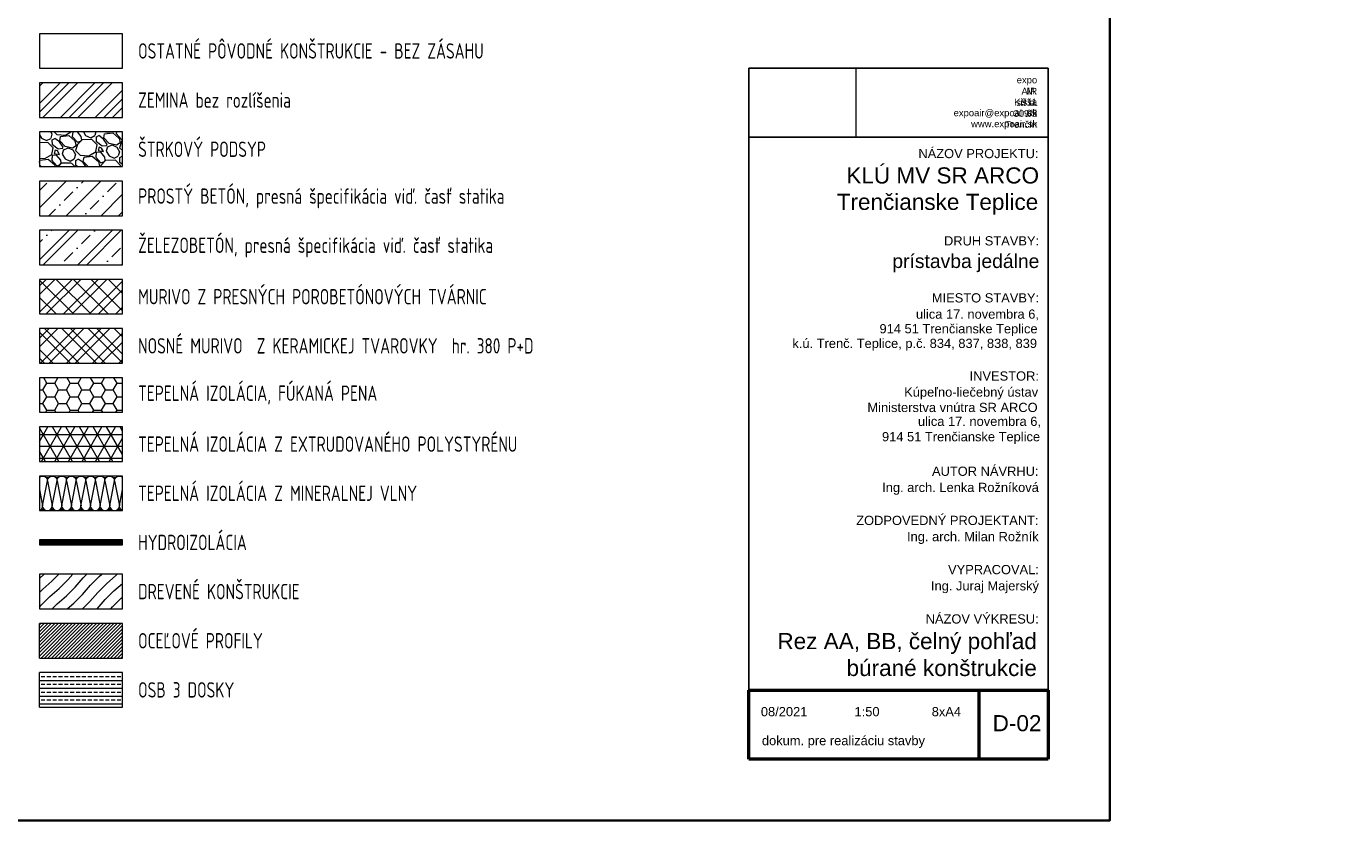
# Model space of a CAD drawing. Header units: inches. Extents: x -96941 to 10978768, y -673 to 1070890.
# Tile 14 of 256: x 31712 to 42451, y 42065 to 48529. Entities that reach past the tile are written whole.
import ezdxf

# ---------------------------------------------------------------- set-up
doc = ezdxf.new("R2010")
doc.units = ezdxf.units.IN
doc.linetypes.add('ACAD_ISO03W100', pattern=[30, 12, -18])
for name, color, linetype, lineweight in [('!_A_01_TENKÁ', 8, 'Continuous', 13), ('!_A_02_HRUBÁ', 255, 'Continuous', 35), ('!_A_13_HYDROIZOLÁCIA', 8, 'ACAD_ISO03W100', 9), ('!_A_23_ŠRAFY', 252, 'Continuous', 9), ('!_A_42_POPIS TABUĽKA', 7, 'Continuous', 13), ('G-ANNO-TTLB', 6, 'Continuous', 9), ('G-ANNO-TTLB-MEDM', 33, 'Continuous', 25), ('G-ANNO-TTLB-WIDE', 214, 'Continuous', 50)]:
    doc.layers.add(name, color=color, linetype=linetype, lineweight=lineweight)
doc.styles.add('Arial', font='arial.ttf')
doc.styles.add('Arial_1', font='arial.ttf', dxfattribs={"height": 180})
doc.styles.add('Arial_2', font='arial.ttf', dxfattribs={"height": 200})
doc.styles.add('Arial_3', font='arial.ttf', dxfattribs={"height": 350})
doc.styles.add('Iso CP', font='isocp.shx', dxfattribs={"width": 0.8})
picture_1 = doc.add_image_def('image1.png', size_in_pixel=(960, 620))

# ---------------------------------------------------------------- blocks, each defined once
blk = doc.blocks.new('rámik')
at = {"layer": '!_A_02_HRUBÁ'}
blk.add_lwpolyline([(-36750, 21000), (0, 21000), (0, 0), (-36750, 0)], close=True, dxfattribs=at)

msp = doc.modelspace()

# ---------------------------------------------------------------- hatches: boundary and pattern name
at = {"layer": '!_A_23_ŠRAFY'}
h = msp.add_hatch(dxfattribs=at)
h.set_pattern_fill('ZEM_PUVODNI', color=256, scale=50, style=0)
h.set_pattern_definition([(45, (-14508, 19393.59), (-141.42136, 141.42136), []), (45, (-14437.29, 19393.59), (-141.42136, 141.42136), []), (45, (-14366.58, 19393.59), (-141.42136, 141.42136), [])])
h.paths.add_polyline_path([(32493.922, 47788.318), (32493.922, 48069.568), (31818.922, 48069.568), (31818.922, 47788.318)])
at = {"layer": '!_A_23_ŠRAFY', "true_color": 0xa30000}
h = msp.add_hatch(dxfattribs=at)
h.set_pattern_fill('GRAVEL', color=14, scale=10, angle=318.7751611)
h.set_pattern_definition([(186.78795, (-14203.059, 19464.107), (-3034.8363315, -380.247868), [34.1721, -3383.0484]), (143.744902, (-14236.991, 19460.068), (2459.8800198, -1817.6386572), [58.6405, -5805.4049]), (91.285608, (-14284.279, 19494.747), (69.1188307, -3775.3488034), [41.3482, -4093.4723]), (226.04885, (-14400.632, 19512.269), (3538.8400157, 3653.4267946), [53.4005, -5286.6437]), (251.608815, (-14437.694, 19473.824), (1053.475318, 3129.4398467), [52.3634, -5183.9808]), (316.04885, (-14454.215, 19424.135), (-3653.4267946, 3538.8400157), [53.4005, -5286.6437]), (356.469402, (-14415.7705, 19387.073), (-4157.4304788, 265.6610883), [70.6194, -6991.3115]), (31.03049, (-14345.285, 19382.724), (5019.8649595, 3031.1687166), [66.672, -6600.5257]), (80.204727, (-14288.154, 19417.093), (647.7427636, 3822.650561), [53.5813, -5304.5546]), (134.01152, (-14279.039, 19469.893), (1934.059255, -2032.330386), [61.1713, -2997.3937]), (181.172599, (-14321.541, 19513.888), (-4133.7796, -92.7697082), [79.1078, -7831.6773]), (97.589236, (-14213.176, 19344.642), (-332.94611, 2317.974738), [27.0005, -2673.0566]), (130.244395, (-14216.742, 19371.406), (2148.7509727, -2558.1511405), [51.3682, -5085.4639]), (183.77516, (-14249.93, 19410.62), (-167.38996, -191.04084), [35.9209, -323.2893]), (161.97375, (-14243.214, 19445.258), (1289.984106, -454.86812), [19.3441, -1915.0622]), (250.57657, (-14261.61, 19451.244), (311.12904, 740.51247), [27.3566, -1340.4753]), (349.73892, (-14270.706, 19425.444), (907.90243, -120.0882), [44.432, -1436.6298]), (120.34021, (-14226.985, 19417.53), (214.69172, -525.82076), [32.1287, -771.0898]), (335.1647, (-14372.412, 19548.33), (2412.5782536, -1100.7770757), [45.0088, -4455.8827]), (29.121337, (-14331.566, 19529.426), (-2605.4528985, -1431.889379), [37.7599, -3738.2216]), (251.97375, (-14193.507, 19455.737), (454.86812, 1289.984106), [38.688, -1895.7184]), (302.38562, (-14205.479, 19418.948), (-1408.2385004, 2247.0221018), [45.0088, -4455.8827]), (298.219116, (-14476.194, 19429.885), (-620.42427, 1219.03147), [43.4035, -2126.7734]), (253.5503, (-14455.671, 19391.64), (886.0853576, 2938.3990095), [36.3672, -3600.3593]), (25.57657, (-14358.986, 19263.023), (1219.03147, 620.42427), [38.688, -1895.7184]), (336.129186, (-14324.09, 19279.725), (-3153.0907256, 1411.9061145), [42.5783, -4215.2376]), (28.219116, (-14452.596, 19345.044), (-1219.03147, -620.42427), [21.7018, -2148.4752]), (60.08509, (-14370.45, 19273.066), (478.519, 931.55331), [12.9515, -1282.1995]), (124.73892, (-14363.99, 19284.29), (405.732554, -693.210714), [52.3634, -994.9055]), (144.784167, (-14393.828, 19327.322), (2077.798336, -1482.858751), [48.5267, -4804.1365]), (262.46523, (-14285.77, 19408.25), (143.73908, 549.47163), [36.6324, -879.1776]), (311.932388, (-14290.575, 19371.934), (2912.9143232, -3227.7109762), [63.9557, -6331.6009]), (19.720557, (-14247.836, 19324.356), (-1935.893063, -667.726028), [26.1508, -2588.9392]), (48.77516, (-14223.22, 19333.18), (-23.6509, 358.4308), [15.24, -238.76]), (79.0316, (-14392.627, 19336.401), (-407.5663615, -2006.8456993), [35.2867, -3493.3941]), (6.78795, (-14385.914, 19371.043), (3034.8363315, 380.247868), [68.3443, -3348.8762]), (318.77516, (-14318.05, 19379.12), (358.4308, 23.6509), [66.04, -187.96]), (284.080008, (-14268.378, 19335.6), (738.6786664, -3011.1854522), [40.161, -3975.9317]), (212.829765, (-14258.607, 19296.646), (-860.600673, -596.773392), [36.9829, -1812.165]), (166.421136, (-14289.684, 19276.595), (-5303.6755049, 1270.0008422), [60.2145, -5961.2464]), (134.20124, (-14348.215, 19290.733), (-2316.1409311, 2367.1103031), [63.7029, -6306.5846])])
h.paths.add_polyline_path([(32493.922, 47388.318), (32493.922, 47669.568), (31818.922, 47669.568), (31818.922, 47388.318)])
h = msp.add_hatch(dxfattribs=at)
h.set_pattern_fill('BETON-PROSTY', color=14, scale=50, style=0)
h.set_pattern_definition([(45, (-14508, 19393.59), (-141.42136, 141.42136), []), (45, (-14366.58, 19393.59), (-70.7107, 212.132), [100, -50, 0, -50])])
h.paths.add_polyline_path([(32493.922, 46988.318), (32493.922, 47269.568), (31818.922, 47269.568), (31818.922, 46988.318)])
h = msp.add_hatch(dxfattribs=at)
h.set_pattern_fill('ZELEZOBETON', color=14, scale=50, style=0)
h.set_pattern_definition([(45, (-14508, 19393.59), (-176.7767, 176.7767), []), (45, (-14437.29, 19393.59), (-176.7767, 176.7767), []), (45, (-14295.87, 19393.59), (-106.066, 247.4874), [100, -50, 0, -50])])
h.paths.add_polyline_path([(32493.922, 46588.318), (32493.922, 46869.568), (31818.922, 46869.568), (31818.922, 46588.318)])
h = msp.add_hatch(dxfattribs=at)
h.set_pattern_fill('ZDIVO-STR_PEV', color=14, scale=50, style=0)
h.set_pattern_definition([(45, (-14508, 19393.59), (-106.066, 106.066), []), (45, (-14437.29, 19393.59), (-106.066, 106.066), []), (135, (-14508, 19393.59), (-70.71068, -70.71068), [])])
h.paths.add_polyline_path([(32493.922, 46188.318), (32493.922, 46469.568), (31818.922, 46469.568), (31818.922, 46188.318)])
h = msp.add_hatch(dxfattribs=at)
h.set_pattern_fill('ZDIVO-VYS_PEV', color=14, scale=50, style=0)
h.set_pattern_definition([(45, (-14508, 19393.59), (-106.066, 106.066), []), (45, (-14437.29, 19393.59), (-106.066, 106.066), []), (135, (-14508, 19393.59), (-106.066, -106.066), []), (135, (-14437.29, 19393.59), (-106.066, -106.066), [])])
h.paths.add_polyline_path([(32493.922, 45788.318), (32493.922, 46069.568), (31818.922, 46069.568), (31818.922, 45788.318)])
h = msp.add_hatch(dxfattribs=at)
h.set_pattern_fill('HONEY', color=14, scale=20, style=0)
h.set_pattern_definition([(0, (-14508, 19393.587), (95.25, 54.992613), [63.5, -127]), (120, (-14508, 19393.587), (-95.25, 54.992613), [63.5, -127]), (60, (-14508, 19393.587), (2e-07, 109.985226), [-127, 63.5])])
h.paths.add_polyline_path([(32493.922, 45388.318), (32493.922, 45669.568), (31818.922, 45669.568), (31818.922, 45388.318)])
h = msp.add_hatch(dxfattribs=at)
h.set_pattern_fill('NET3', color=14, scale=30, style=0)
h.set_pattern_definition([(0, (-14508, 19393.59), (0, 95.25), []), (60, (-14508, 19393.59), (-82.48892, 47.625), []), (120, (-14508, 19393.59), (-82.48892, -47.625), [])])
h.paths.add_polyline_path([(32493.922, 44988.318), (32493.922, 45269.568), (31818.922, 45269.568), (31818.922, 44988.318)])
h = msp.add_hatch(dxfattribs=at)
h.set_pattern_fill('TEPIZOL2', color=14, scale=161.544524, style=0)
h.set_pattern_definition([(79.107, (32156.42, 44627.33), (6e-05, 270.269), [206.42, -619.265]), (280.893, (32195.43, 44830.03), (-6e-05, 270.269), [206.42, -619.265]), (79.107, (32234.44, 44627.33), (6e-05, 270.269), [206.42, -619.265]), (280.893, (32273.45, 44830.03), (-6e-05, 270.269), [206.422, -619.265]), (90, (32195.43, 44830.03), (-78.02, 270.269), [10.453, -259.817]), (90, (32234.44, 44616.875), (-78.02, 270.269), [10.453, -259.817]), (60, (32195.43, 44840.4), (6e-05, 270.27), [20.905, -291.175]), (60, (32273.45, 44840.4), (6e-05, 270.27), [20.905, -291.175]), (300, (32263, 44588.32), (-6e-05, 270.27), [20.905, -291.175]), (300, (32341.02, 44588.32), (-6e-05, 270.27), [20.905, -291.175]), (30, (32205.88, 44588.32), (-6e-05, 270.27), [20.9, -519.63]), (30, (32283.9, 44588.32), (-6e-05, 270.27), [20.9, -519.63]), (30, (32361.92, 44588.32), (-6e-05, 270.27), [20.9, -519.63]), (30, (32439.94, 44588.32), (-6e-05, 270.27), [20.91, -519.63]), (30, (32517.97, 44588.32), (-6e-05, 270.27), [20.91, -519.63]), (30, (32595.99, 44588.32), (-6e-05, 270.27), [20.91, -519.63]), (0, (32224, 44598.77), (78.02, 270.27), [20.905, -57.115]), (0, (32184.98, 44588.32), (78.02, 270.27), [20.905, -57.115]), (330, (32166.87, 44598.77), (6e-05, 270.27), [20.9, -519.63]), (330, (32244.9, 44598.77), (6e-05, 270.27), [20.9, -519.63]), (330, (32322.92, 44598.77), (6e-05, 270.27), [20.9, -519.63]), (330, (32400.94, 44598.77), (6e-05, 270.27), [20.91, -519.63]), (330, (32478.95, 44598.77), (6e-05, 270.27), [20.91, -519.63]), (330, (32556.97, 44598.77), (6e-05, 270.27), [20.91, -519.63]), (60, (32223.99, 44598.77), (6e-05, 270.27), [20.905, -291.175]), (60, (32302.01, 44598.77), (6e-05, 270.27), [20.905, -291.175]), (300, (32156.42, 44616.87), (-6e-05, 270.27), [20.905, -291.175]), (300, (32234.44, 44616.87), (-6e-05, 270.27), [20.905, -291.175])])
h.paths.add_polyline_path([(32493.922, 44588.318), (32493.922, 44869.568), (31818.922, 44869.568), (31818.922, 44588.318)])
h = msp.add_hatch(dxfattribs=at)
h.set_pattern_fill('DREVO-PRIC_REZ', color=14, scale=50, style=0)
h.set_pattern_definition([(49, (-14508, 19393.59), (-59.2626, 59.2626), [100, -1101.4651]), (45, (-14442.39, 19469.06), (-59.2626, 59.2626), [100, -299.5128]), (41, (-14371.68, 19539.77), (-59.2626, 59.2626), [100, -1101.4651]), (45, (-14296.21, 19605.374), (-59.2626, 59.2626), [100, -299.5128]), (49, (-14225.5, 19676.085), (-59.2626, 59.2626), [100, -1101.4651]), (41, (-14089.18, 19822.27), (-59.2626, 59.2626), [100, -1101.4651]), (49, (-13943, 19958.58), (-59.2626, 59.2626), [100, -1101.4651]), (41, (-13806.685, 20104.765), (-59.2626, 59.2626), [100, -1101.4651])])
h.paths.add_polyline_path([(32493.922, 43788.318), (32493.922, 44069.568), (31818.922, 44069.568), (31818.922, 43788.318)])
h = msp.add_hatch(dxfattribs=at)
h.set_pattern_fill('KOVY', color=14, scale=20, style=0)
h.set_pattern_definition([(45, (-14507.998, 19393.587), (-14.142136, 14.142136), [])])
h.paths.add_polyline_path([(32493.922, 43388.318), (32493.922, 43669.568), (31818.922, 43669.568), (31818.922, 43388.318)])
h = msp.add_hatch(dxfattribs=at)
h.set_pattern_fill('BRASS', color=14, scale=10, style=0)
h.set_pattern_definition([(0, (-14508, 19393.59), (0, 63.5), []), (0, (-14508, 19425.34), (0, 63.5), [31.75, -15.875])])
h.paths.add_polyline_path([(32493.922, 42988.318), (32493.922, 43269.568), (31818.922, 43269.568), (31818.922, 42988.318)])

# ---------------------------------------------------------------- linework, layer by layer
at = {"layer": '!_A_01_TENKÁ'}
for p, q in [((32493.922, 48469.568), (31818.922, 48469.568)), ((31818.922, 48469.568), (31818.922, 48188.318)), ((32493.922, 48188.318), (32493.922, 48469.568)), ((31818.922, 48188.318), (32493.922, 48188.318)), ((32493.922, 48069.568), (31818.922, 48069.568)), ((31818.922, 48069.568), (31818.922, 47788.318)), ((32493.922, 47788.318), (32493.922, 48069.568)), ((31818.922, 47788.318), (32493.922, 47788.318)), ((32493.922, 47669.568), (31818.922, 47669.568)), ((31818.922, 47669.568), (31818.922, 47388.318)), ((32493.922, 47388.318), (32493.922, 47669.568)), ((31818.922, 47388.318), (32493.922, 47388.318)), ((32493.922, 47269.568), (31818.922, 47269.568)), ((31818.922, 47269.568), (31818.922, 46988.318)), ((32493.922, 46988.318), (32493.922, 47269.568)), ((31818.922, 46988.318), (32493.922, 46988.318)), ((32493.922, 46869.568), (31818.922, 46869.568)), ((31818.922, 46869.568), (31818.922, 46588.318)), ((32493.922, 46588.318), (32493.922, 46869.568)), ((31818.922, 46588.318), (32493.922, 46588.318)), ((32493.922, 46469.568), (31818.922, 46469.568)), ((31818.922, 46469.568), (31818.922, 46188.318)), ((32493.922, 46188.318), (32493.922, 46469.568)), ((31818.922, 46188.318), (32493.922, 46188.318)), ((32493.922, 46069.568), (31818.922, 46069.568)), ((31818.922, 46069.568), (31818.922, 45788.318)), ((32493.922, 45788.318), (32493.922, 46069.568)), ((31818.922, 45788.318), (32493.922, 45788.318)), ((32493.922, 45669.568), (31818.922, 45669.568)), ((31818.922, 45669.568), (31818.922, 45388.318)), ((32493.922, 45388.318), (32493.922, 45669.568)), ((31818.922, 45388.318), (32493.922, 45388.318)), ((32493.922, 45269.568), (31818.922, 45269.568)), ((31818.922, 45269.568), (31818.922, 44988.318)), ((32493.922, 44988.318), (32493.922, 45269.568)), ((31818.922, 44988.318), (32493.922, 44988.318)), ((32493.922, 44869.568), (31818.922, 44869.568)), ((31818.922, 44869.568), (31818.922, 44588.318)), ((32493.922, 44588.318), (32493.922, 44869.568)), ((31818.922, 44588.318), (32493.922, 44588.318)), ((32493.922, 44069.568), (31818.922, 44069.568)), ((31818.922, 44069.568), (31818.922, 43788.318)), ((32493.922, 43788.318), (32493.922, 44069.568)), ((31818.922, 43788.318), (32493.922, 43788.318)), ((32493.922, 43669.568), (31818.922, 43669.568)), ((31818.922, 43388.318), (31818.922, 43669.568)), ((32493.922, 43388.318), (32493.922, 43669.568)), ((31818.922, 43388.318), (32493.922, 43388.318)), ((32493.922, 43269.568), (31818.922, 43269.568)), ((31818.922, 42988.318), (31818.922, 43269.568)), ((32493.922, 42988.318), (32493.922, 43269.568)), ((31818.922, 42988.318), (32493.922, 42988.318))]:
    msp.add_line(p, q, dxfattribs=at)
at = {"layer": '!_A_01_TENKÁ', "color": 14, "true_color": 0xa30000}
for p, q in [((32493.922, 44349.568), (31818.922, 44349.568)), ((31818.922, 44349.568), (31818.922, 44308.318)), ((31818.922, 44308.318), (32493.922, 44308.318)), ((32493.922, 44308.318), (32493.922, 44349.568))]:
    msp.add_line(p, q, dxfattribs=at)
at = {"layer": '!_A_13_HYDROIZOLÁCIA', "color": 14, "ltscale": 0.2, "true_color": 0xa30000, "const_width": 40}
msp.add_lwpolyline([(31818.922, 44328.943), (32493.922, 44328.943)], dxfattribs=at)
at = {"layer": 'G-ANNO-TTLB-MEDM'}
for p, q in [((37592.877, 42564.999), (37592.877, 48189.999)), ((37592.877, 48189.999), (40030.377, 48189.999)), ((40030.377, 48189.999), (40030.377, 42564.999)), ((37592.877, 47627.499), (40030.377, 47627.499)), ((40030.377, 42564.999), (37592.877, 42564.999))]:
    msp.add_line(p, q, dxfattribs=at)
at = {"layer": 'G-ANNO-TTLB-WIDE'}
for p, q in [((37592.877, 42564.999), (37592.877, 43127.499)), ((37592.877, 43127.499), (40030.377, 43127.499)), ((39467.877, 42564.999), (39467.877, 43127.499)), ((40030.377, 43127.499), (40030.377, 42564.999)), ((40030.377, 42564.999), (37592.877, 42564.999))]:
    msp.add_line(p, q, dxfattribs=at)

# ---------------------------------------------------------------- block references
at = {"layer": '!_A_01_TENKÁ'}
msp.add_blockref('rámik', (40530.377, 42064.999), dxfattribs=at)

# ---------------------------------------------------------------- texts
at = {"layer": '!_A_42_POPIS TABUĽKA', "char_height": 125, "attachment_point": 4, "style": 'Iso CP'}
for s, insert in [('OSTATNÉ PÔVODNÉ KONŠTRUKCIE - BEZ ZÁSAHU', (32621.697, 48328.943)), ('ZEMINA bez rozlíšenia', (32621.697, 47928.943)), ('ŠTRKOVÝ PODSYP ', (32621.697, 47528.943)), ('PROSTÝ BETÓN, presná špecifikácia viď. časť statika', (32621.697, 47128.943)), ('ŽELEZOBETÓN, presná špecifikácia viď. časť statika', (32621.697, 46728.943)), ('MURIVO Z PRESNÝCH POROBETÓNOVÝCH TVÁRNIC', (32621.697, 46328.943)), ('NOSNÉ MURIVO  Z KERAMICKEJ TVAROVKY  hr. 380 P+D', (32621.697, 45928.943)), ('TEPELNÁ IZOLÁCIA, FÚKANÁ PENA', (32621.697, 45528.943)), ('TEPELNÁ IZOLÁCIA Z EXTRUDOVANÉHO POLYSTYRÉNU', (32621.697, 45128.943)), ('TEPELNÁ IZOLÁCIA Z MINERALNEJ VLNY', (32621.697, 44728.943)), ('HYDROIZOLÁCIA', (32621.697, 44328.943)), ('DREVENÉ KONŠTRUKCIE', (32621.697, 43928.943)), ('OCEĽOVÉ PROFILY', (32621.697, 43528.943)), ('OSB 3 DOSKY', (32621.697, 43128.943))]:
    msp.add_mtext_dynamic_manual_height_columns(s, width=6631.1592, gutter_width=1, heights=[0], dxfattribs=dict(at, insert=insert))
at = {"layer": 'G-ANNO-TTLB'}
for s, insert, char_height, width, attachment_point, style in [('{\\W1;M. Kišša 309/2}', (39939.997, 48031.333), 55, 0.25, 3, 'Arial'), ('{\\W1;expo AIR s.r.o.}', (39939.997, 48120.63), 55, 0.25, 3, 'Arial'), ('{\\W1;911 05 Trenčín}', (39939.027, 47942.037), 55, 0.25, 3, 'Arial'), ('{\\W1;expoair@expoair.sk}', (39939.997, 47852.74), 55, 0.25, 3, 'Arial'), ('{\\W1;www.expoair.sk}', (39939.997, 47763.443), 55, 0.25, 3, 'Arial'), ('{\\W1;NÁZOV PROJEKTU:}', (38972.89, 47531.549), 75, 1190.50594, 1, 'Arial_1'), ('KLÚ MV SR ARCO', (38386.579, 47381.523), 131.25, 1579.40018, 1, 'Arial_2'), ('Trenčianske Teplice', (38308.271, 47166.549), 131.25, 1655.51358, 1, 'Arial_2'), ('{\\W1;DRUH STAVBY:}', (39181.39, 46821.145), 75, 937.97438, 1, 'Arial_1'), ('prístavba jedálne', (38761.029, 46674.869), 112.5, 1211.96946, 1, 'Arial_3'), ('{\\W1;MIESTO STAVBY:}', (39082.39, 46357.13), 75, 1058.2275, 1, 'Arial_1'), ('ulica 17. novembra 6,', (38952.912, 46224.801), 75, 991.36901, 1, 'Arial_1'), ('914 51 Trenčianske Teplice', (38656.267, 46105.739), 75, 1416.55789, 1, 'Arial_1'), ('\\A1; k.ú. Trenč. Teplice, p.č. 834, 837, 838, 839', (37918.01, 45986.676), 75, 2023.93299, 1, 'Arial_1'), ('{\\W1;INVESTOR:}', (39389.89, 45721.078), 75, 685.44281, 1, 'Arial_1'), ('\\pi1426.89975;Kúpeľno-liečebný ústav\\P\\pi1098.50616; Ministerstva vnútra SR ARCO', (37430.362, 45590.258), 75, 2508.61872, 1, 'Arial_1'), ('\\pi1335.38551;ulica 17. novembra 6,\\P\\pi1042.70134;914 51 Trenčianske Teplice', (37634.009, 45352.133), 75, 2321.12903, 1, 'Arial_1'), ('\\pi945.59428;AUTOR NÁVRHU:', (38138.23, 44946.029), 75, 1803.79688, 1, 'Arial_1'), ('Ing. arch. Lenka Rožníková ', (38678.171, 44814.385), 75, 1302.74219, 1, 'Arial_1'), ('{\\W1;ZODPOVEDNÝ PROJEKTANT:}', (38466.89, 44545.825), 75, 1803.79688, 1, 'Arial_1'), ('{\\W1;Ing. arch. Milan Rožník }', (38880.39, 44414.181), 75, 1302.74219, 1, 'Arial_1'), ('{\\W1;VYPRACOVAL:}', (39214.39, 44145.621), 75, 897.89, 1, 'Arial_1'), ('{\\W1;Ing. Juraj Majerský}', (39075.39, 44013.475), 75, 1066.24437, 1, 'Arial_1'), ('{\\W1;NÁZOV VÝKRESU:}', (39032.39, 43744.104), 75, 1118.35406, 1, 'Arial_1'), ('Rez AA, BB, čelný pohľad \\Pbúrané konštrukcie', (39937.29, 43591.767), 131.25, 2336.12316, 3, 'Arial_2'), ('08/2021', (37690.663, 42989.36), 75, 649.36688, 1, 'Arial_1'), ('1:50', (38452.998, 42989.36), 75, 649.36688, 1, 'Arial_1'), ('8xA4', (39081.495, 42989.36), 75, 649.36688, 1, 'Arial_1'), ('D-02', (39577.317, 42923.604), 131.25, 497.04625, 1, 'Arial_2'), ('dokum. pre realizáciu stavby', (37699.127, 42753.709), 75, 1587.2159, 1, 'Arial_1')]:
    msp.add_mtext(s, dxfattribs=dict(at, insert=insert, char_height=char_height, width=width, attachment_point=attachment_point, style=style))

# ---------------------------------------------------------------- pictures from other files: only their frames are drawn
at = {"layer": '!_A_01_TENKÁ'}
image = msp.add_image(picture_1, insert=(37592.877, 47627.499), size_in_units=(870.968, 562.5), dxfattribs=at)
image.dxf.flags = 7

doc.saveas('drawing.dxf')
